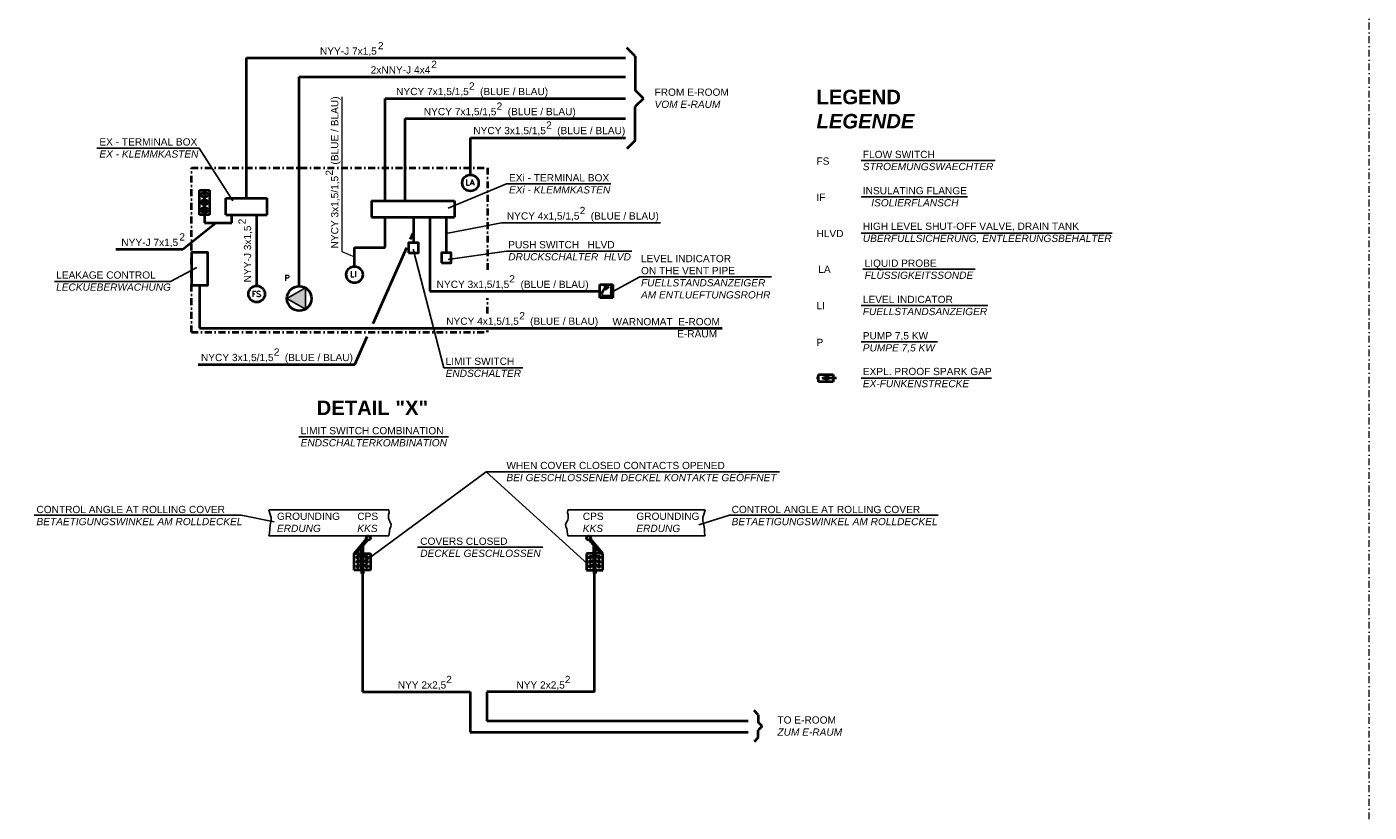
# Model space of a CAD drawing. Header units: millimetres. Extents: x 3957 to 44397, y -13363 to 1692.
# Tile 18 of 18: x 36992 to 44397, y -6564 to -2234. Entities that reach past the tile are written whole.
import ezdxf
from ezdxf.enums import TextEntityAlignment as Align

# ---------------------------------------------------------------- set-up
doc = ezdxf.new("R2010")
doc.units = ezdxf.units.MM
doc.header["$LTSCALE"] = 0.5
doc.header["$MEASUREMENT"] = 0
doc.linetypes.add('DASHDOT', pattern=[1, 0.5, -0.25, 0, -0.25])
for name, color, linetype in [('1', 7, 'CONTINUOUS'), ('17', 7, 'CONTINUOUS'), ('3', 7, 'CONTINUOUS'), ('6', 7, 'CONTINUOUS'), ('7', 7, 'CONTINUOUS'), ('8', 7, 'CONTINUOUS'), ('POL_Schraff', 7, 'CONTINUOUS')]:
    doc.layers.add(name, color=color, linetype=linetype)
doc.layers.add('10', color=7, linetype='CONTINUOUS', lineweight=40)
doc.styles.add('ROMANS', font='ROMANS', dxfattribs={"height": 0.2})

# ---------------------------------------------------------------- blocks, each defined once
blk = doc.blocks.new('FPFEIL')
at = {"layer": '10', "color": 7, "linetype": 'Continuous'}
for p, q in [((-20.0004, 4.1486), (-15.4843, 4.1485)), ((-20, 4.5991), (-17.1636, 4.5989)), ((-20, 2.7989), (-10.4464, 2.7992)), ((-20, 2.3491), (-8.7671, 2.3489)), ((-20, 0.549), (-2.0492, 0.549)), ((-19.9997, 5.3586), (-19.9999, -5.3592)), ((-19.9999, 5.0489), (-18.8432, 5.0485)), ((-19.9999, 3.2487), (-12.126, 3.2489)), ((-19.9999, 1.4485), (-5.4081, 1.4489)), ((-19.9999, 0.9987), (-3.7285, 0.9993)), ((-19.9999, -5.3592), (0, 0)), ((-19.9998, 3.6985), (-13.8053, 3.6992)), ((-19.9998, 1.8983), (-7.0874, 1.8993)), ((0, 0), (-19.9997, 5.3586)), ((-19.9994, 0.0988), (-0.3696, 0.0993)), ((-20.0001, -1.701), (-6.3475, -1.7015)), ((-20.0001, -3.5012), (-13.0651, -3.5012)), ((-20.0001, -5.3014), (-19.7826, -5.3009)), ((-20, -1.2512), (-4.6684, -1.2512)), ((-20, -3.0514), (-11.386, -3.0509)), ((-19.9999, -0.3516), (-1.3095, -0.351)), ((-19.9999, -0.8014), (-2.9893, -0.801)), ((-19.9997, -4.8509), (-18.1038, -4.8514)), ((-19.9996, -2.6009), (-9.7062, -2.601)), ((-19.9996, -4.4011), (-16.424, -4.4014)), ((-19.9995, -2.1511), (-8.027, -2.1507)), ((-19.9995, -3.9513), (-14.7449, -3.9512))]:
    blk.add_line(p, q, dxfattribs=at)

msp = doc.modelspace()

# ---------------------------------------------------------------- hatches: boundary and pattern name
at = {"layer": 'POL_Schraff', "linetype": 'Continuous', "ltscale": 150}
h = msp.add_hatch(color=256, dxfattribs=at)
h.dxf.hatch_style = 1
h.paths.add_polyline_path([(38426.8, -3731.9), (38528.9, -3790.8), (38528.9, -3672.9)])

# ---------------------------------------------------------------- linework, layer by layer
at = {"layer": '1', "linetype": 'Continuous', "ltscale": 150}
msp.add_line((38493.5, -4494.2), (39317.6, -4494.2), dxfattribs=at)
at = {"layer": '10', "linetype": 'Continuous', "ltscale": 150}
for p, q in [((40347.9, -2394.7), (40302.6, -2349.3)), ((38203.7, -3179), (38203.7, -2405.1)), ((38203.7, -2405.1), (40295, -2405.1)), ((40347.9, -2394.7), (40347.9, -2582.8)), ((38494.9, -3663.8), (38494.9, -2509)), ((38494.9, -2509), (40295, -2509)), ((40393.3, -2628.1), (40347.9, -2582.8)), ((38968.4, -3192.4), (38968.4, -2628.1)), ((38968.4, -2628.1), (40295, -2628.1)), ((40393.3, -2628.1), (40347.9, -2673.5)), ((39079.4, -3192.4), (39079.4, -2739.1)), ((39079.4, -2739.1), (40295, -2739.1)), ((40347.9, -2860.3), (40347.9, -2673.5)), ((39439.3, -3049.1), (39439.3, -2845.7)), ((39439.3, -2845.7), (40295, -2845.7)), ((40347.9, -2860.3), (40302.6, -2905.7)), ((37945.1, -3269.8), (37945.1, -3133.7)), ((37945.1, -3133.7), (37999.5, -3133.7)), ((37999.5, -3133.7), (37999.5, -3269.8)), ((38090.3, -3269.8), (38090.3, -3179)), ((38090.3, -3179), (38317.1, -3179)), ((38317.1, -3269.8), (38317.1, -3179)), ((38893.5, -3192.4), (38893.5, -3283.1)), ((38893.5, -3192.4), (39351.6, -3192.4)), ((39351.6, -3192.4), (39351.6, -3283.1)), ((37853.4, -3460.2), (38034.5, -3315.2)), ((37999.5, -3269.8), (37945.1, -3269.8)), ((37972.3, -3269.8), (37972.3, -3315.2)), ((37972.3, -3315.2), (38122.3, -3315.2)), ((38090.3, -3269.8), (38317.1, -3269.8)), ((38122.3, -3315.2), (38122.3, -3269.8)), ((38260.4, -3661.8), (38260.4, -3269.8)), ((38893.5, -3283.1), (39351.6, -3283.1)), ((38968.4, -3450.9), (38968.4, -3283.1)), ((39124.7, -3283.1), (39124.7, -3425.5)), ((39215.5, -3283.1), (39215.5, -3691.4)), ((39306.2, -3283.1), (39306.2, -3479.9)), ((39121.1, -3374), (39106.6, -3406.6)), ((37483.2, -3460.2), (37853.4, -3460.2)), ((38799.6, -3554.9), (38799.6, -3450.9)), ((38799.6, -3450.9), (38968.4, -3450.9)), ((39085.9, -3453.1), (38900.3, -3870.8)), ((37945.1, -3659.2), (37945.1, -3894.6)), ((39215.5, -3691.4), (40152.6, -3691.4)), ((40152.6, -3727.7), (40152.6, -3655.1)), ((40152.6, -3655.1), (40225.2, -3655.1)), ((40216.1, -3664.2), (40216.1, -3718.7)), ((40225.2, -3655.1), (40225.2, -3727.7)), ((40225.2, -3727.7), (40152.6, -3727.7)), ((40216.1, -3718.7), (40161.7, -3718.7)), ((37945.1, -3894.6), (40827.4, -3894.6)), ((38800.7, -4094.9), (38869.1, -3940.9)), ((37936.7, -4094.9), (38800.7, -4094.9)), ((41026.6, -6026.8), (41003.9, -6004.2)), ((41026.6, -6026.8), (41026.6, -6067.4)), ((41049.3, -6090.1), (41026.6, -6067.4)), ((41049.3, -6090.1), (41026.6, -6112.8)), ((41026.6, -6153.4), (41026.6, -6112.8)), ((41026.6, -6153.4), (41003.9, -6176.1))]:
    msp.add_line(p, q, dxfattribs=at)
at = {"layer": '10', "linetype": 'Continuous', "lineweight": 5, "ltscale": 150}
for p, q in [((38730.5, -2620.6), (38730.5, -3471.8)), ((38730.5, -3471.8), (38799.6, -3502.9))]:
    msp.add_line(p, q, dxfattribs=at)
at = {"layer": '10', "linetype": 'DASHDOT', "ltscale": 150}
for p, q in [((37899.7, -3010.9), (39533.1, -3010.9)), ((37899.7, -3918.3), (37899.7, -3010.9)), ((39533.1, -3010.9), (39533.1, -3591.4)), ((39533.1, -3814.4), (39533.1, -3730.6)), ((37899.7, -3918.3), (39533.1, -3918.3)), ((39533.1, -3918.3), (39533.1, -3907.8))]:
    msp.add_line(p, q, dxfattribs=at)
at = {"layer": '10', "color": 7, "linetype": 'Continuous', "ltscale": 150}
for p, q in [((41360.3, -4170.7), (41348.2, -4170.7)), ((41360.3, -4190.7), (41360.3, -4150.7)), ((41360.3, -4150.7), (41440.3, -4150.7)), ((41440.3, -4190.7), (41360.3, -4190.7)), ((41380.3, -4170.7), (41410.3, -4160.7)), ((41410.3, -4180.7), (41380.3, -4170.7)), ((41393, -4170.7), (41406.3, -4166.3)), ((41406.3, -4175.2), (41393, -4170.7)), ((41406.3, -4166.3), (41406.3, -4175.2)), ((41410.3, -4160.7), (41410.3, -4180.7)), ((41458, -4170.7), (41410.3, -4170.7)), ((41440.3, -4150.7), (41440.3, -4190.7)), ((38797.7, -5138.6), (38865.8, -5057.4)), ((38809.6, -5138.6), (38872.8, -5063.2)), ((38838.5, -5224.8), (38838.5, -5104)), ((38847.6, -5224.8), (38847.6, -5093.2)), ((40158, -5138.6), (40094.8, -5063.2)), ((40169.8, -5138.6), (40101.7, -5057.4)), ((40119.9, -5224.8), (40119.9, -5093.2)), ((40129, -5224.8), (40129, -5104)), ((38797.7, -5229.3), (38797.7, -5138.6)), ((38797.7, -5138.6), (38888.5, -5138.6)), ((38868, -5152.2), (38818.1, -5152.2)), ((38868, -5177.6), (38818.1, -5177.6)), ((38888.5, -5138.6), (38888.5, -5229.3)), ((40169.8, -5138.6), (40079.1, -5138.6)), ((40079.1, -5138.6), (40079.1, -5229.3)), ((40099.5, -5152.2), (40149.4, -5152.2)), ((40099.5, -5177.6), (40149.4, -5177.6)), ((40169.8, -5229.3), (40169.8, -5138.6)), ((38888.5, -5229.3), (38797.7, -5229.3)), ((38868, -5203), (38818.1, -5203)), ((38847.6, -5224.8), (38838.5, -5224.8)), ((38838.5, -5229.3), (38838.5, -5247.4)), ((38838.5, -5247.4), (38847.6, -5247.4)), ((38843.1, -5247.4), (38843.1, -5900.7)), ((38847.6, -5229.3), (38847.6, -5247.4)), ((40079.1, -5229.3), (40169.8, -5229.3)), ((40099.5, -5203), (40149.4, -5203)), ((40119.9, -5224.8), (40129, -5224.8)), ((40119.9, -5229.3), (40119.9, -5247.4)), ((40129, -5247.4), (40119.9, -5247.4)), ((40124.5, -5900.7), (40124.5, -5247.4)), ((40129, -5229.3), (40129, -5247.4)), ((38843.1, -5900.7), (39438.4, -5900.7)), ((39438.4, -5900.7), (39438.4, -6123.2)), ((40124.5, -5900.7), (39529.1, -5900.7)), ((39529.1, -5900.7), (39529.1, -6061.4)), ((39529.1, -6061.4), (40970.7, -6061.4)), ((39438.4, -6123.2), (40970.7, -6123.2))]:
    msp.add_line(p, q, dxfattribs=at)
at = {"layer": '10', "linetype": 'Continuous', "ltscale": 150}
for points in [[(37899.7, -3659.2), (37990.5, -3659.2), (37990.5, -3477.7), (37899.7, -3477.7)], [(39097.5, -3479.9), (39152, -3479.9), (39152, -3425.5), (39097.5, -3425.5)], [(39279, -3534.3), (39333.4, -3534.3), (39333.4, -3479.9), (39279, -3479.9)]]:
    msp.add_lwpolyline(points, close=True, dxfattribs=at)
for centre, radius in [((39439.3, -3094.5), 45.4), ((37972.3, -3159.8), 15.9), ((37972.3, -3201.7), 15.9), ((37972.3, -3243.7), 15.9), ((37972.3, -3201.7), 4.54), ((37972.3, -3243.7), 4.54), ((37972.3, -3201.7), 2.72), ((37972.3, -3243.7), 2.72), ((38799.6, -3600.3), 45.4), ((38260.4, -3707.2), 45.4), ((38494.9, -3731.9), 68.1)]:
    msp.add_circle(centre, radius, dxfattribs=at)
at = {"layer": '10', "color": 7, "linetype": 'Continuous', "ltscale": 150}
for centre, radius in [((38876, -5052.3), 11.3), ((40091.6, -5052.3), 11.3), ((38818.1, -5158.5), 6.35), ((38818.1, -5183.9), 6.35), ((38868, -5158.5), 6.35), ((38868, -5183.9), 6.35), ((40099.5, -5158.5), 6.35), ((40099.5, -5183.9), 6.35), ((40149.4, -5158.5), 6.35), ((40149.4, -5183.9), 6.35), ((38818.1, -5209.3), 6.35), ((38868, -5209.3), 6.35), ((40099.5, -5209.3), 6.35), ((40149.4, -5209.3), 6.35)]:
    msp.add_circle(centre, radius, dxfattribs=at)
at = {"layer": '10', "linetype": 'Continuous', "ltscale": 150}
msp.add_arc((40216.1, -3718.7), 54.4, 104.34746, 170.6701, dxfattribs=at)
msp.add_open_spline([(37974.4, -3151.5), (37974.2, -3151.6), (37973.9, -3151.7), (37973.7, -3151.8), (37973.5, -3151.9), (37973.3, -3151.7), (37973.1, -3151.8), (37972.9, -3151.9), (37972.7, -3152), (37972.5, -3152.1), (37972.3, -3152.2), (37972.1, -3152.3), (37971.9, -3152.4), (37971.7, -3152.5), (37971.4, -3152.6), (37971.2, -3152.7), (37971, -3152.8), (37970.8, -3152.9), (37970.6, -3153), (37970.4, -3153.1), (37970.4, -3153.5), (37970.3, -3153.6), (37970.2, -3153.8), (37969.7, -3153.7), (37969.7, -3153.9), (37969.7, -3154.1), (37969.7, -3154.3), (37969.7, -3154.6), (37969.7, -3154.8), (37969.7, -3155), (37969.7, -3155.2), (37969.7, -3155.4), (37969.7, -3155.6), (37969.7, -3155.8), (37969.7, -3156), (37969.7, -3156.2), (37969.7, -3156.4), (37969.7, -3156.6), (37969.7, -3156.8), (37969.7, -3157), (37969.7, -3157.2), (37969.7, -3157.4), (37969.7, -3157.6), (37969.7, -3157.8), (37969.9, -3158), (37970, -3158.2), (37970.1, -3158.4), (37970.2, -3158.6), (37970.3, -3158.8), (37970.4, -3159), (37970.7, -3159), (37970.9, -3159.1), (37971.1, -3159.3), (37971.3, -3159.5), (37971.5, -3159.7), (37971.7, -3159.8), (37972, -3159.9), (37972.2, -3160), (37972.4, -3160.2), (37972.6, -3160.4), (37972.8, -3160.6), (37973, -3160.8), (37973.2, -3161), (37973.4, -3161.2), (37973.6, -3161.4), (37973.8, -3161.6), (37974, -3161.8), (37974.3, -3162), (37974.7, -3162.2), (37974.7, -3162.4), (37974.7, -3162.6), (37974.7, -3162.8), (37974.7, -3163), (37974.7, -3163.3), (37974.7, -3163.5), (37974.7, -3163.7), (37974.7, -3163.9), (37974.7, -3164.1), (37974.7, -3164.3), (37974.6, -3164.5), (37974.5, -3164.7), (37974.4, -3164.9), (37974.3, -3165.1), (37974.2, -3165.3), (37974, -3165.5), (37973.9, -3165.7), (37973.7, -3165.9), (37973.4, -3166.1), (37973.2, -3166.2), (37973, -3166.3), (37972.8, -3166.4), (37972.6, -3166.5), (37972.7, -3166.9), (37972.5, -3167), (37972.3, -3167.1), (37972, -3166.9), (37971.9, -3167), (37971.6, -3167.1), (37971.4, -3167.2), (37971.2, -3167.3), (37970.9, -3167.5), (37970.6, -3168.1), (37970.3, -3167.9), (37970.1, -3167.8), (37969.9, -3167.7), (37969.7, -3167.6)], degree=3, knots=[0, 0, 0, 0, 0.028033, 0.028033, 0.028033, 0.053255, 0.053255, 0.053255, 0.081286, 0.081286, 0.081286, 0.109318, 0.109318, 0.109318, 0.137349, 0.137349, 0.137349, 0.165382, 0.165382, 0.165382, 0.192906, 0.192906, 0.192906, 0.220933, 0.220933, 0.220933, 0.245398, 0.245398, 0.245398, 0.269867, 0.269867, 0.269867, 0.294332, 0.294332, 0.294332, 0.318796, 0.318796, 0.318796, 0.343261, 0.343261, 0.343261, 0.367726, 0.367726, 0.367726, 0.395248, 0.395248, 0.395248, 0.422772, 0.422772, 0.422772, 0.450805, 0.450805, 0.450805, 0.485943, 0.485943, 0.485943, 0.513974, 0.513974, 0.513974, 0.549112, 0.549112, 0.549112, 0.58425, 0.58425, 0.58425, 0.61939, 0.61939, 0.61939, 0.654528, 0.654528, 0.654528, 0.678993, 0.678993, 0.678993, 0.703458, 0.703458, 0.703458, 0.727923, 0.727923, 0.727923, 0.755447, 0.755447, 0.755447, 0.782971, 0.782971, 0.782971, 0.818109, 0.818109, 0.818109, 0.846141, 0.846141, 0.846141, 0.873665, 0.873665, 0.873665, 0.898887, 0.898887, 0.898887, 0.926918, 0.926918, 0.926918, 0.971972, 0.971972, 0.971972, 1, 1, 1, 1], dxfattribs=at)
msp.add_point((37972.3, -3269.8), dxfattribs=at)
at = {"layer": '17', "color": 3, "linetype": 'DASHDOT', "lineweight": 5, "ltscale": 150}
msp.add_lwpolyline([(29797.4, -13362.7), (44397.1, -13362.7), (44397.1, 1692.2), (29797.4, 1692.2)], close=True, dxfattribs=at)
at = {"layer": '3', "linetype": 'Continuous', "ltscale": 150}
msp.add_lwpolyline([(38426.8, -3731.9), (38528.9, -3790.8), (38528.9, -3672.9), (38426.8, -3731.9)], dxfattribs=at)
msp.add_lwpolyline([(38426.8, -3731.9), (38528.9, -3790.8), (38528.9, -3672.9), (38426.8, -3731.9)], close=True, dxfattribs=at)
at = {"layer": '8', "linetype": 'Continuous', "ltscale": 150}
for p, q in [((37379.2, -2902.8), (37942.7, -2902.8)), ((37942.7, -2902.8), (38128.3, -3193.9)), ((39638.9, -3100.4), (39316.9, -3234.2)), ((39638.9, -3100.4), (40213.4, -3100.4)), ((39611.6, -3314.5), (39306.2, -3374)), ((39611.6, -3314.5), (40486.9, -3314.5)), ((39293.1, -4113.5), (39123.1, -3459.2)), ((39638.9, -3470.1), (39316, -3517.3)), ((39638.9, -3470.1), (40329.2, -3470.1)), ((37785.6, -3637.2), (37929.2, -3560.5)), ((40207.7, -3702.3), (40373.7, -3612.1)), ((37144.6, -3637.2), (37785.6, -3637.2)), ((39293.1, -4113.5), (39728.2, -4113.5))]:
    msp.add_line(p, q, dxfattribs=at)
at = {"layer": '8', "color": 7, "linetype": 'Continuous', "ltscale": 150}
for p, q in [((41593.9, -2970.7), (42333.8, -2970.7)), ((41593.9, -3170.7), (42180.6, -3170.7)), ((41593.9, -3370.7), (42979.9, -3370.7)), ((40373.7, -3612.1), (41099.8, -3612.1)), ((41603.9, -3570.7), (42224.2, -3570.7)), ((41593.9, -3770.7), (42294, -3770.7)), ((41593.9, -3970.7), (42015.8, -3970.7)), ((41593.9, -4170.7), (42313.2, -4170.7)), ((38868.7, -5173.3), (39525.3, -4687.6)), ((40087.7, -5196.7), (39525.3, -4687.6)), ((39525.3, -4687.6), (41145, -4687.6)), ((37033.5, -4927.4), (38174.8, -4927.4)), ((38174.8, -4927.4), (38356.6, -4963)), ((38989.9, -4896.7), (38327.4, -4896.7)), ((39975.9, -4896.7), (40734.2, -4896.7)), ((40868.7, -4927.4), (40700.1, -4979.8)), ((40868.7, -4927.4), (42018.7, -4927.4)), ((38989.9, -5041), (38327.4, -5041)), ((39148.2, -5102.7), (39837.8, -5102.7)), ((39975.9, -5041), (40734.2, -5041))]:
    msp.add_line(p, q, dxfattribs=at)
for points in [[(38327.4, -4896.7), (38333.4, -4918.1), (38339.8, -4938.9), (38339.8, -4958.1), (38335, -4980.5), (38331.8, -5004.5), (38330.2, -5025.3), (38327.4, -5041)], [(38989.9, -4896.7), (38991.7, -4913.3), (38986.9, -4922.9), (38986.9, -4943.7), (38990.1, -4954.9), (38994.9, -4961.3), (39002.9, -4978.9), (38999.7, -4988.5), (38994.9, -5001.3), (38993.3, -5017.3), (38989.9, -5041)], [(39975.9, -4896.7), (39974.1, -4913.3), (39978.9, -4922.9), (39978.9, -4943.7), (39975.7, -4954.9), (39970.9, -4961.3), (39962.9, -4978.9), (39966.1, -4988.5), (39970.9, -5001.3), (39972.5, -5017.3), (39975.9, -5041)], [(40734.2, -4896.7), (40728.1, -4918.1), (40721.7, -4938.9), (40721.7, -4958.1), (40726.5, -4980.5), (40729.7, -5004.5), (40731.3, -5025.3), (40734.2, -5041)]]:
    msp.add_lwpolyline(points, dxfattribs=at)

# ---------------------------------------------------------------- block references
at = {"layer": '10', "linetype": 'Continuous', "ltscale": 150, "xscale": 1.179641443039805, "yscale": 1.179641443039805, "zscale": 0.9074096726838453, "rotation": 24.99903953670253}
msp.add_blockref('FPFEIL', (40202.6, -3665.9), dxfattribs=at)

# ---------------------------------------------------------------- texts
at = {"layer": '10', "linetype": 'Continuous', "ltscale": 150, "style": 'ROMANS'}
msp.add_text('FS ', height=31.76, dxfattribs=at).set_placement((38232.8, -3691.3), align=Align.TOP_LEFT)
at = {"layer": '6', "linetype": 'Continuous', "ltscale": 150, "style": 'ROMANS'}
for s, p in [('LA', (39412.8, -3075.7)), ('LI', (38775.9, -3580.9))]:
    msp.add_text(s, height=31.76, dxfattribs=at).set_placement(p, align=Align.TOP_LEFT)
msp.add_text('P', height=31.8, dxfattribs=at).set_placement((38413.2, -3618.4), align=Align.MIDDLE_LEFT)
at = {"layer": '6', "linetype": 'Continuous', "attachment_point": 1, "style": 'ROMANS'}
for s, insert, char_height, width in [('{\\fArial|b0|i0|c0|p34;NYY-J 7x1,5}', (38609.1, -2347.4), 40, 347.815), ('{\\fArial|b0|i0|c0|p34;2}', (38929.1, -2317.2), 40, 33.234), ('{\\fArial|b0|i0|c0|p34;2}', (39222.9, -2421.1), 40, 30.109), ('{\\fArial|b0|i0|c0|p34;2xNNY-J 4x4}', (38888.9, -2451.2), 40, 347.815), ('{\\fArial|b0|i0|c0|p34;NYCY 7x1,5/1,5    (BLUE / BLAU)}', (39029.5, -2570.4), 40, 840.512), ('{\\fArial|b0|i0|c0|p34;2}', (39431.4, -2540.2), 40, 30.109), ('{\\fArial|b0|i0|c0|p34;2}', (39584, -2651.2), 40, 30.109), ('{\\fArial|b0|i0|c0|p34;NYCY 7x1,5/1,5    (BLUE / BLAU)}', (39182.1, -2681.3), 40, 840.512), ('{\\fArial|b0|i0|c0|p34;NYCY 3x1,5/1,5    (BLUE / BLAU)}', (39455.1, -2785.7), 40, 840.512), ('{\\fArial|b0|i0|c0|p34;2}', (39857, -2755.6), 40, 30.109), ('{\\fArial|b0|i0|c0|p34;NYCY 4x1,5/1,5    (BLUE / BLAU)}', (39640.1, -3256.7), 40, 840.512), ('{\\fArial|b0|i0|c0|p34;2}', (40042, -3226.5), 40, 30.109), ('{\\fArial|b0|i0|c0|p34;NYY-J 7x1,5}', (37513.5, -3402.5), 40, 347.815), ('{\\fArial|b0|i0|c0|p34;2}', (37833.5, -3372.3), 40, 33.234), ('{\\fArial|b0|i0|c0|p34;2}', (39653.6, -3603.5), 40, 30.109), ('{\\fArial|b0|i0|c0|p34;NYCY 3x1,5/1,5    (BLUE / BLAU)}', (39253, -3633.7), 40, 840.512), ('{\\fArial|b0|i0|c0|p34;NYCY 4x1,5/1,5    (BLUE / BLAU)}', (39305.7, -3836.9), 40, 840.512), ('{\\fArial|b0|i0|c0|p34;2}', (39709, -3806.7), 40, 30.109), ('{\\fArial|b0|i0|c0|p34;NYCY 3x1,5/1,5    (BLUE / BLAU)}', (37952.8, -4037.1), 40, 840.512), ('{\\fArial|b0|i0|c0|p34;2}', (38354.7, -4007), 40, 30.109), ('{\\fArial|b1|i0|c0|p34;DETAIL "X"}', (38590.9, -4294.5), 80, 613.705)]:
    msp.add_mtext(s, dxfattribs=dict(at, insert=insert, char_height=char_height, width=width))
at = {"layer": '6', "linetype": 'Continuous', "char_height": 40, "attachment_point": 1, "rotation": 90, "style": 'ROMANS'}
for s, insert, width in [('{\\fArial|b0|i0|c0|p34;NYCY 3x1,5/1,5    (BLUE / BLAU)}', (38670.5, -3456), 840.512), ('{\\fArial|b0|i0|c0|p34;2}', (38640.4, -3054.1), 30.109), ('{\\fArial|b0|i0|c0|p34;2}', (38159.5, -3322.8), 33.234), ('{\\fArial|b0|i0|c0|p34;NYY-J 3x1,5}', (38189.6, -3642.8), 347.815)]:
    msp.add_mtext(s, dxfattribs=dict(at, insert=insert, width=width))
at = {"layer": '6', "color": 7, "linetype": 'Continuous', "attachment_point": 1, "style": 'ROMANS'}
for s, insert, char_height, width in [('{\\fArial|b0|i0|c0|p34;\\H1.1429x;FS}    ', (41348.2, -2954.1), 35, 81.016), ('{\\fArial|b0|i0|c0|p34;FLOW SWITCH        \\fArial|b0|i1|c0|p34;STROEMUNGSWAECHTER\\H1.0215x; }', (41603.9, -2917.4), 40, 605), ('{\\fArial|b0|i0|c0|p34;IF}', (41348.2, -3153.4), 40, 58.585), ('{\\fArial|b0|i0|c0|p34;INSULATING FLANGE        \\fArial|b0|i1|c0|p34;ISOLIERFLANSCH\\H1.0213x; }', (41603.9, -3117.2), 40, 646.36), ('{\\fArial|b0|i0|c0|p34;HIGH LEVEL SHUT-OFF VALVE, DRAIN TANK\\P\\fArial|b0|i1|c0|p34;ÜBERFÜLLSICHERUNG, ENTLEERUNGSBEHÄLTER\\H1.2057x; }', (41603.9, -3313.4), 40, 1900.507), ('{\\fArial|b0|i0|c0|p34;HLVD}', (41348.2, -3353.4), 40, 58.585), ('{\\fArial|b0|i0|c0|p34;LA}', (41358.2, -3550.9), 40, 51.667), ('{\\fArial|b0|i0|c0|p34;LIQUID PROBE        \\fArial|b0|i1|c0|p34;FLÜSSIGKEITSSONDE\\H1.2057x; }', (41613.9, -3516.9), 40, 590), ('{\\fArial|b0|i0|c0|p34;LI}', (41348.2, -3750.9), 40, 51.667), ('{\\fArial|b0|i0|c0|p34;LEVEL INDICATOR        \\fArial|b0|i1|c0|p34;FUELLSTANDSANZEIGER\\H1.0215x; }', (41603.9, -3716.9), 40, 590), ('{\\fArial|b0|i0|c0|p34;PUMP 7,5 KW \\fArial|b0|i1|c0|p34;PUMPE 7,5 KW}', (41603.9, -3917.1), 40, 532.954), ('{\\fArial|b0|i0|c0|p34;P}', (41348.2, -3953.8), 40, 51.667), ('{\\fArial|b0|i0|c0|p34;EXPL. PROOF SPARK GAP \\fArial|b0|i1|c0|p34;EX-FUNKENSTRECKE\\H1.0215x; }', (41603.9, -4114.2), 40, 737.086), ('{\\fArial|b0|i0|c0|p34;NYY 2x2,5}', (39038.5, -5842.9), 40, 347.815), ('{\\fArial|b0|i0|c0|p34;2}', (39305.5, -5812.7), 40, 33.234), ('{\\fArial|b0|i0|c0|p34;NYY 2x2,5}', (39692.9, -5842.9), 40, 347.815), ('{\\fArial|b0|i0|c0|p34;2}', (39960, -5812.7), 40, 33.234)]:
    msp.add_mtext(s, dxfattribs=dict(at, insert=insert, char_height=char_height, width=width))
at = {"layer": '7', "linetype": 'Continuous', "char_height": 40, "attachment_point": 1, "style": 'ROMANS'}
for s, insert, width in [('{\\fArial|b0|i0|c0|p34;FROM E-ROOM \\fArial|b0|i1|c0|p34;VOM E-RAUM\\H1.0215x; }', (40455, -2574.1), 408.812), ('{\\fArial|b0|i0|c0|p34;EX - TERMINAL BOX \\fArial|b0|i1|c0|p34;EX - KLEMMKASTEN\\H1.0215x; }', (37392.3, -2848.3), 553.356), ('{\\fArial|b0|i0|c0|p34;EXi - TERMINAL BOX \\fArial|b0|i1|c0|p34;EXi - KLEMMKASTEN\\H1.0215x; }', (39652.1, -3046), 604.048), ('{\\fArial|b0|i0|c0|p34;PUSH SWITCH   HLVD\\P\\fArial|b0|i1|c0|p34;DRUCKSCHALTER  HLVD\\H1.0213x; }', (39648, -3415), 730.994), ('{\\fArial|b0|i0|c0|p34;LEAKAGE CONTROL \\fArial|b0|i1|c0|p34;LECKUEBERWACHUNG\\H1.0215x; }', (37153.8, -3582.3), 655.822), ('{\\fArial|b0|i0|c0|p34;WARNOMAT  E-ROOM\\P                       E-RAUM\\H1.0044x; }', (40222.8, -3839.7), 881.531), ('{\\fArial|b0|i0|c0|p34;LIMIT SWITCH \\fArial|b0|i1|c0|p34;ENDSCHALTER\\H1.0213x; }', (39302.5, -4057.8), 416.137), ('{\\fArial|b0|i0|c0|p34;LIMIT SWITCH COMBINATION \\fArial|b0|i1|c0|p34;ENDSCHALTERKOMBINATION\\H1.0215x; }', (38502.6, -4440.6), 831.703), ('{\\fArial|b0|i0|c0|p34;TO E-ROOM \\fArial|b0|i1|c0|p34;ZUM E-RAUM\\H1.0044x; }', (41133, -6035.9), 408.812)]:
    msp.add_mtext(s, dxfattribs=dict(at, insert=insert, width=width))
at = {"layer": '7', "color": 7, "linetype": 'Continuous', "ltscale": 150, "insert": (41348.2, -2580.7), "char_height": 80, "width": 440, "attachment_point": 1, "style": 'ROMANS'}
msp.add_mtext('{\\fArial|b1|i0|c0|p34;LEGEND \\fArial|b1|i1|c0|p34;LEGENDE\\H1.0213x; }', dxfattribs=at)
at = {"layer": '7', "color": 7, "linetype": 'Continuous', "char_height": 40, "attachment_point": 1, "style": 'ROMANS'}
for s, insert, width in [('{\\fArial|b0|i0|c0|p34;LEVEL INDICATOR\\PON THE VENT PIPE \\fArial|b0|i1|c0|p34;FUELLSTANDSANZEIGER AM ENTLUEFTUNGSROHR}', (40380.2, -3491.6), 752.106), ('{\\fArial|b0|i0|c0|p34;WHEN COVER CLOSED CONTACTS OPENED\\P\\fArial|b0|i1|c0|p34;BEI GESCHLOSSENEM DECKEL KONTAKTE GEÖFFNET\\H1.2057x; }', (39637.9, -4632.6), 1609.096), ('{\\fArial|b0|i0|c0|p34;CONTROL ANGLE AT ROLLING COVER \\fArial|b0|i1|c0|p34;BETAETIGUNGSWINKEL AM ROLLDECKEL\\H1.0215x; }', (37045.2, -4875.2), 1174.524), ('{\\fArial|b0|i0|c0|p34;CONTROL ANGLE AT ROLLING COVER \\fArial|b0|i1|c0|p34;BETAETIGUNGSWINKEL AM ROLLDECKEL\\H1.0215x; }', (40880.1, -4875.2), 1174.524), ('{\\fArial|b0|i0|c0|p34;GROUNDING \\fArial|b0|i1|c0|p34;ERDUNG\\H1.0215x; }', (38372, -4912.6), 187.963), ('{\\fArial|b0|i0|c0|p34;CPS \\fArial|b0|i1|c0|p34;KKS\\H1.0213x; }', (38815.3, -4912.8), 60.494), ('{\\fArial|b0|i0|c0|p34;CPS \\fArial|b0|i1|c0|p34;KKS\\H1.0213x; }', (40059.1, -4912.8), 124.987), ('{\\fArial|b0|i0|c0|p34;GROUNDING \\fArial|b0|i1|c0|p34;ERDUNG\\H1.0215x; }', (40354.7, -4912.6), 187.963), ('{\\fArial|b0|i0|c0|p34;COVERS CLOSED\\P\\fArial|b0|i1|c0|p34;DECKEL GESCHLOSSEN\\H1.0215x; }', (39162.3, -5050.3), 708.192)]:
    msp.add_mtext(s, dxfattribs=dict(at, insert=insert, width=width))

doc.saveas('drawing.dxf')
